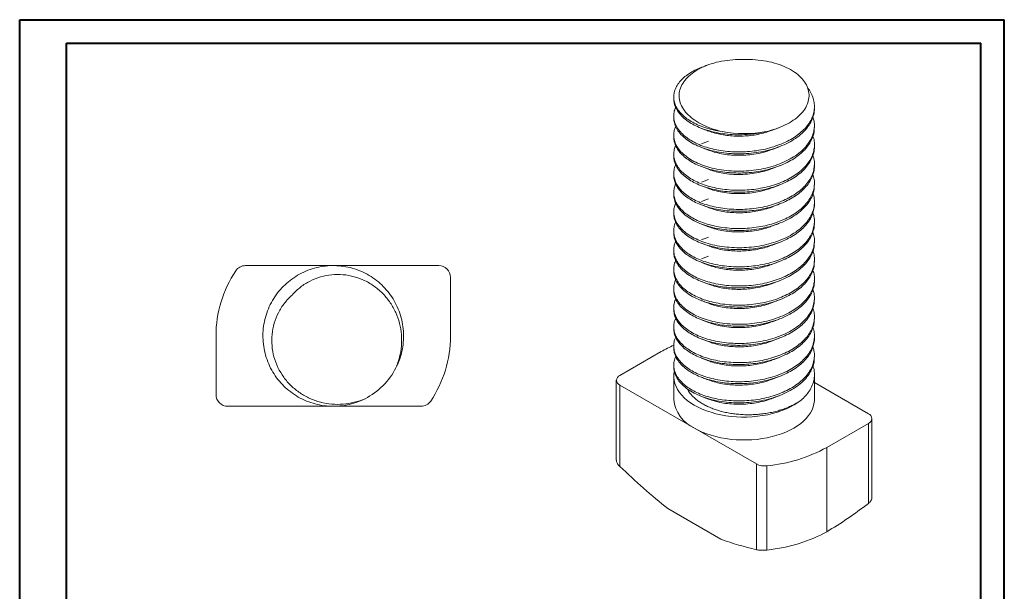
# Model space of a CAD drawing. Header units: millimetres. Extents: x 0 to 210, y 0 to 297.
# Tile 5 of 5: x 0 to 210, y 175 to 297. Entities that reach past the tile are written whole.
import ezdxf

# ---------------------------------------------------------------- set-up
doc = ezdxf.new("R2010")
doc.units = ezdxf.units.MM

msp = doc.modelspace()

# ---------------------------------------------------------------- linework, layer by layer
at = {"color": 7, "linetype": 'Continuous', "lineweight": 40}
for p, q in [((0.08, 0.21), (0.08, 297.21)), ((0.08, 297.21), (210.08, 297.21)), ((210.08, 0.21), (210.08, 297.21)), ((210.08, 292.21), (210.08, 297.21)), ((10.08, 292.21), (205.08, 292.21)), ((10.08, 5.21), (10.08, 292.21)), ((205.08, 5.21), (205.08, 292.21))]:
    msp.add_line(p, q, dxfattribs=at)
at = {"color": 7, "linetype": 'Continuous', "lineweight": 15}
for p, q in [((139.58, 280.76), (139.58, 280.35)), ((169.58, 278.31), (169.58, 278.72)), ((139.58, 276.68), (139.58, 276.27)), ((169.58, 274.23), (169.58, 274.63)), ((139.58, 272.59), (139.58, 272.18)), ((169.58, 270.14), (169.58, 270.55)), ((139.58, 268.51), (139.58, 268.1)), ((169.58, 266.06), (169.58, 266.47)), ((139.58, 264.43), (139.58, 264.02)), ((169.58, 261.98), (169.58, 262.39)), ((139.58, 260.34), (139.58, 259.94)), ((169.58, 257.89), (169.58, 258.3)), ((139.58, 256.26), (139.58, 255.85)), ((169.58, 253.81), (169.58, 254.22)), ((139.58, 252.18), (139.58, 251.77)), ((169.58, 249.73), (169.58, 250.14)), ((139.58, 248.1), (139.58, 247.69)), ((169.58, 245.65), (169.58, 246.05)), ((66.95, 244.78), (48.24, 244.78)), ((89.45, 244.78), (66.95, 244.78)), ((139.58, 244.01), (139.58, 243.61)), ((91.95, 229.71), (91.95, 242.28)), ((169.58, 241.56), (169.58, 241.97)), ((139.58, 239.93), (139.58, 239.52)), ((169.58, 237.48), (169.58, 237.89)), ((139.58, 235.85), (139.58, 235.44)), ((169.58, 233.4), (169.58, 233.81)), ((81.74, 232.26), (81.76, 232.19)), ((139.58, 231.77), (139.58, 231.36)), ((41.95, 229.78), (41.95, 217.28)), ((169.58, 229.32), (169.58, 229.72)), ((139.58, 227.68), (139.58, 227.27)), ((136.9, 226.46), (128.06, 221.35)), ((169.58, 225.23), (169.58, 225.64)), ((139.58, 223.6), (139.58, 223.19)), ((139.58, 221.15), (139.58, 216.25)), ((169.58, 221.15), (169.58, 221.56)), ((169.58, 216.25), (169.58, 221.15)), ((127.33, 220.33), (127.33, 203.33)), ((128.06, 219.31), (128.06, 201.97)), ((128.06, 219.31), (143.97, 210.13)), ((181.09, 213.19), (169.58, 219.84)), ((44.45, 214.78), (66.95, 214.78)), ((66.95, 214.78), (85.66, 214.78)), ((181.83, 195.16), (181.83, 212.17)), ((143.97, 210.13), (157.2, 202.49)), ((172.2, 206.02), (181.09, 211.15)), ((181.09, 194.08), (181.09, 211.15)), ((172.2, 206.02), (172.2, 188.05)), ((157.2, 184.21), (157.2, 202.49)), ((159.45, 202.09), (159.45, 184.13)), ((138.34, 192.97), (149.6, 186.46))]:
    msp.add_line(p, q, dxfattribs=at)
at = {"color": 7, "linetype": 'Continuous', "lineweight": 15, "flags": 128}
for points in [[(139.69, 222.23), (139.69, 222.22), (139.59, 221.57), (139.58, 220.91), (139.66, 220.26), (139.82, 219.62), (140.06, 218.98), (140.38, 218.35), (140.79, 217.74), (141.27, 217.15), (141.83, 216.58), (142.47, 216.04), (143.17, 215.53), (143.93, 215.05), (144.76, 214.6), (145.64, 214.19), (146.58, 213.83), (147.56, 213.5), (148.58, 213.21), (149.63, 212.98), (150.71, 212.78), (151.81, 212.64), (152.93, 212.54), (154.06, 212.5), (155.19, 212.5), (156.32, 212.55), (157.44, 212.65), (158.54, 212.8), (159.62, 212.99), (160.67, 213.24), (161.69, 213.53), (162.66, 213.86), (163.59, 214.23), (164.47, 214.64), (165.29, 215.09), (166.05, 215.57), (166.75, 216.09)], [(143.97, 210.13), (144.79, 209.69), (145.67, 209.28), (146.6, 208.92), (147.57, 208.6), (148.58, 208.31), (149.62, 208.08), (150.7, 207.89), (151.79, 207.74), (152.9, 207.65), (154.02, 207.6), (155.14, 207.6), (156.26, 207.65), (157.37, 207.74), (158.46, 207.89), (159.53, 208.08), (160.58, 208.31), (161.59, 208.6), (162.56, 208.92), (163.48, 209.28), (164.36, 209.69), (165.18, 210.13), (165.95, 210.6), (166.65, 211.11), (167.28, 211.64), (167.84, 212.2), (168.33, 212.79), (168.74, 213.39), (169.07, 214.01), (169.32, 214.64), (169.48, 215.28), (169.57, 215.93), (169.58, 216.25)]]:
    msp.add_lwpolyline(points, dxfattribs=at)
at = {"color": 7, "linetype": 'Continuous', "lineweight": 15}
for centre, radius, start, end in [((154.58, 298.4), 25.48, 259.4572, 280.5428), ((66.95, 229.78), 25, 146.251, 180), ((48.24, 242.28), 2.5, 90, 146.251), ((89.45, 242.28), 2.5, 0, 90), ((67.17, 229.71), 24.78, 326.1022, 0), ((150, 203.64), 26.31, 113.3035, 119.8585), ((66.95, 229.78), 15, 296.8895, 333.1105), ((128.45, 220.33), 1.09, 110.7834, 249.2166), ((44.45, 217.28), 2.5, 180, 270), ((85.66, 217.28), 2.5, 270, 326.1022), ((147.16, 217.05), 7.62, 186.0339, 245.2863), ((180.71, 212.17), 1.09, 290.7834, 69.2166), ((156.25, 235.18), 33.25, 275.5233, 298.6736), ((158.95, 205.85), 3.79, 242.4937, 277.5502)]:
    msp.add_arc(centre, radius, start, end, dxfattribs=at)
for points, knots in [([(154.58, 288.7), (153.77, 288.73), (152.96, 288.72), (151.36, 288.61), (150.56, 288.51), (149.02, 288.23), (148.29, 288.04), (146.87, 287.6), (146.19, 287.33), (144.34, 286.44), (143.28, 285.71), (141.69, 284.1), (141.15, 283.2), (140.77, 281.83), (140.72, 281.36), (140.75, 280.43), (140.83, 279.96), (141.13, 279.05), (141.36, 278.6), (141.92, 277.73), (142.27, 277.31), (143.08, 276.51), (143.56, 276.12), (144.6, 275.41), (145.17, 275.09), (146.39, 274.48), (147.05, 274.21), (148.44, 273.73), (149.16, 273.52), (149.91, 273.34)], [0, 0, 0, 0, 0.0625, 0.0625, 0.125, 0.125, 0.1875, 0.1875, 0.25, 0.25, 0.375, 0.375, 0.5, 0.5, 0.5625, 0.5625, 0.625, 0.625, 0.6875, 0.6875, 0.75, 0.75, 0.8125, 0.8125, 0.875, 0.875, 0.9375, 0.9375, 1, 1, 1, 1]), ([(159.24, 273.34), (160.75, 273.69), (162.13, 274.17), (164.6, 275.39), (165.64, 276.09), (166.88, 277.3), (167.23, 277.73), (167.8, 278.59), (168.02, 279.04), (168.32, 279.96), (168.41, 280.43), (168.44, 281.35), (168.39, 281.82), (168.14, 282.74), (167.94, 283.2), (167.41, 284.07), (167.08, 284.49), (165.87, 285.72), (164.84, 286.44), (162.96, 287.33), (162.29, 287.6), (160.88, 288.04), (160.14, 288.23), (158.59, 288.51), (157.81, 288.61), (156.21, 288.72), (155.39, 288.73), (154.58, 288.7)], [0, 0, 0, 0, 0.125, 0.125, 0.25, 0.25, 0.3125, 0.3125, 0.375, 0.375, 0.4375, 0.4375, 0.5, 0.5, 0.5625, 0.5625, 0.625, 0.625, 0.75, 0.75, 0.8125, 0.8125, 0.875, 0.875, 0.9375, 0.9375, 1, 1, 1, 1]), ([(149.91, 273.34), (149.27, 273.45), (147.98, 273.67), (146.21, 274.18), (144.63, 274.79), (143.26, 275.51), (142.08, 276.31), (141.1, 277.2), (140.35, 278.15), (139.84, 279.15), (139.58, 280.17), (139.56, 281.2), (139.79, 282.22), (140.26, 283.22), (140.98, 284.19), (141.93, 285.08), (143.08, 285.89), (144.28, 286.56), (145.15, 286.9), (145.53, 287.05)], [0, 0, 0, 0, 0.063117, 0.1259707, 0.1879814, 0.2460112, 0.3049357, 0.3646237, 0.4245789, 0.4842912, 0.5432628, 0.6012982, 0.6601252, 0.7197615, 0.7797132, 0.8394704, 0.8985332, 0.9565966, 1, 1, 1, 1]), ([(146.63, 287.49), (146.5, 287.44), (146.12, 287.29), (145.75, 287.15), (145.51, 287.06)], [0, 0, 0, 0, 0.348515, 1, 1, 1, 1]), ([(168.13, 282.68), (168.26, 282.51), (168.68, 281.98), (169.14, 281.03), (169.51, 279.85), (169.62, 278.66), (169.48, 277.47), (169.1, 276.29), (168.48, 275.14), (167.61, 274.04), (166.54, 273.02), (165.28, 272.11), (163.84, 271.29), (162.25, 270.58), (160.51, 269.98), (158.66, 269.52), (156.77, 269.2), (154.85, 269.03), (152.93, 269), (151.03, 269.1), (149.17, 269.35), (147.39, 269.74), (145.75, 270.25), (144.27, 270.88), (142.91, 271.64), (141.71, 272.53), (140.72, 273.54), (140.02, 274.63), (139.62, 275.76), (139.54, 276.9), (139.67, 277.82), (139.93, 278.34), (140.01, 278.49)], [0, 0, 0, 0, 0.015478, 0.049677, 0.08356, 0.116855, 0.150216, 0.184141, 0.218356, 0.25257, 0.286495, 0.319856, 0.353151, 0.387034, 0.421234, 0.455461, 0.489426, 0.522851, 0.556092, 0.58993, 0.624112, 0.658349, 0.692351, 0.725839, 0.759038, 0.796606, 0.834591, 0.872599, 0.910233, 0.947162, 0.98439, 1, 1, 1, 1]), ([(139.6, 280.35), (139.61, 280.05), (139.63, 279.36), (140.02, 278.31), (140.72, 277.22), (141.71, 276.2), (142.91, 275.31), (144.27, 274.56), (145.75, 273.93), (147.39, 273.42), (149.17, 273.03), (151.08, 272.77), (153.08, 272.66), (155.16, 272.72), (157.23, 272.92), (158.57, 273.2), (159.24, 273.34)], [0, 0, 0, 0, 0.059757, 0.135755, 0.212508, 0.289214, 0.365077, 0.432118, 0.499743, 0.568406, 0.637544, 0.706569, 0.780271, 0.852634, 0.925758, 1, 1, 1, 1]), ([(139.6, 276.27), (139.6, 276.01), (139.62, 275.37), (139.96, 274.35), (140.62, 273.26), (141.58, 272.23), (142.8, 271.3), (144.24, 270.48), (145.9, 269.79), (147.75, 269.24), (149.75, 268.85), (151.84, 268.63), (153.97, 268.58), (156.1, 268.71), (158.22, 269.01), (160.28, 269.5), (162.22, 270.15), (163.99, 270.95), (165.56, 271.88), (166.91, 272.93), (168.02, 274.09), (168.86, 275.35), (169.37, 276.65), (169.6, 277.65), (169.56, 278.2), (169.55, 278.31)], [0, 0, 0, 0, 0.030729, 0.076297, 0.122371, 0.168473, 0.214122, 0.258914, 0.304071, 0.349958, 0.396107, 0.442035, 0.487272, 0.532018, 0.577607, 0.623689, 0.669784, 0.715414, 0.760189, 0.805373, 0.851274, 0.897423, 0.943338, 0.988548, 1, 1, 1, 1]), ([(169.25, 276.45), (169.35, 276.17), (169.58, 275.46), (169.61, 274.29), (169.39, 272.98), (168.85, 271.67), (168.02, 270.42), (166.91, 269.25), (165.56, 268.2), (163.99, 267.28), (162.22, 266.48), (160.28, 265.82), (158.22, 265.34), (156.1, 265.03), (153.97, 264.91), (151.84, 264.95), (149.75, 265.17), (147.75, 265.56), (145.9, 266.11), (144.24, 266.8), (142.8, 267.62), (141.58, 268.55), (140.62, 269.58), (139.96, 270.68), (139.61, 271.77), (139.55, 272.84), (139.67, 273.71), (139.91, 274.22), (140, 274.4)], [0, 0, 0, 0, 0.025848, 0.065278, 0.105105, 0.145552, 0.186206, 0.226641, 0.266444, 0.305888, 0.346084, 0.38669, 0.427284, 0.467444, 0.506862, 0.546712, 0.587171, 0.627825, 0.668247, 0.708027, 0.747485, 0.787698, 0.82831, 0.868898, 0.909039, 0.944513, 0.980296, 1, 1, 1, 1]), ([(139.61, 272.18), (139.6, 272.01), (139.59, 271.49), (139.83, 270.63), (140.32, 269.62), (141.06, 268.67), (142.03, 267.78), (143.2, 266.97), (144.54, 266.26), (146.05, 265.66), (147.72, 265.17), (149.52, 264.81), (151.39, 264.58), (153.3, 264.5), (155.22, 264.56), (157.13, 264.76), (159.02, 265.1), (160.85, 265.59), (162.56, 266.21), (164.13, 266.95), (165.53, 267.78), (166.76, 268.72), (167.79, 269.75), (168.61, 270.86), (169.19, 272.03), (169.53, 273.15), (169.55, 273.89), (169.56, 274.23)], [0, 0, 0, 0, 0.021065, 0.061889, 0.103243, 0.144781, 0.186151, 0.227007, 0.267216, 0.307972, 0.349289, 0.390825, 0.432226, 0.473146, 0.513374, 0.55406, 0.595338, 0.636868, 0.678297, 0.719277, 0.75954, 0.800153, 0.841389, 0.882911, 0.924364, 0.965402, 1, 1, 1, 1]), ([(145.51, 274.05), (145.75, 273.95), (146.24, 273.77), (146.73, 273.58), (146.98, 273.48)], [0, 0, 0, 0, 0.500076, 1, 1, 1, 1]), ([(160.61, 273.66), (160.22, 273.52), (159.37, 273.2), (157.94, 272.83), (156.38, 272.55), (154.8, 272.4), (153.23, 272.36), (151.66, 272.44), (150.12, 272.62), (148.67, 272.93), (147.62, 273.23), (147.1, 273.44), (147, 273.49)], [0, 0, 0, 0, 0.090263, 0.201365, 0.311614, 0.420108, 0.528, 0.637836, 0.74879, 0.859925, 0.970295, 1, 1, 1, 1]), ([(160.61, 273.65), (160.88, 273.75), (161.33, 273.93), (161.78, 274.1), (161.96, 274.17)], [0, 0, 0, 0, 0.6098063, 1, 1, 1, 1]), ([(169.25, 272.38), (169.31, 272.22), (169.52, 271.67), (169.61, 270.72), (169.53, 269.53), (169.19, 268.35), (168.61, 267.19), (167.79, 266.08), (166.76, 265.04), (165.53, 264.11), (164.13, 263.27), (162.56, 262.54), (160.85, 261.92), (159.02, 261.43), (157.13, 261.08), (155.22, 260.88), (153.3, 260.83), (151.39, 260.91), (149.52, 261.13), (147.72, 261.49), (146.05, 261.98), (144.54, 262.59), (143.2, 263.3), (142.03, 264.1), (141.06, 264.99), (140.32, 265.95), (139.82, 266.95), (139.57, 267.97), (139.58, 269), (139.72, 269.79), (139.95, 270.23), (140.01, 270.34)], [0, 0, 0, 0, 0.014866, 0.050523, 0.085984, 0.122081, 0.158545, 0.195068, 0.23134, 0.267064, 0.30248, 0.338527, 0.374969, 0.4115, 0.447809, 0.483597, 0.518982, 0.554976, 0.591394, 0.627929, 0.664273, 0.700123, 0.735491, 0.77143, 0.80782, 0.844357, 0.880733, 0.916642, 0.952007, 0.987887, 1, 1, 1, 1]), ([(146.98, 271.29), (146.73, 271.2), (146.24, 271.01), (145.75, 270.82), (145.51, 270.73)], [0, 0, 0, 0, 0.499923, 1, 1, 1, 1]), ([(139.6, 268.1), (139.59, 268), (139.56, 267.57), (139.75, 266.78), (140.18, 265.78), (140.87, 264.81), (141.78, 263.9), (142.9, 263.07), (144.2, 262.34), (145.68, 261.71), (147.31, 261.19), (149.08, 260.8), (150.94, 260.54), (152.84, 260.43), (154.76, 260.45), (156.68, 260.61), (158.57, 260.92), (160.42, 261.38), (162.17, 261.97), (163.77, 262.68), (165.21, 263.49), (166.48, 264.4), (167.57, 265.42), (168.44, 266.51), (169.08, 267.66), (169.46, 268.84), (169.61, 269.68), (169.57, 270.11), (169.57, 270.14)], [0, 0, 0, 0, 0.011454, 0.052105, 0.093363, 0.134889, 0.176332, 0.217341, 0.257628, 0.298204, 0.339418, 0.380935, 0.4224, 0.463466, 0.50381, 0.544309, 0.585477, 0.626979, 0.668465, 0.709583, 0.750002, 0.79042, 0.831538, 0.873024, 0.914526, 0.955694, 0.996193, 1, 1, 1, 1]), ([(145.51, 269.96), (145.75, 269.87), (146.23, 269.69), (146.73, 269.5), (146.98, 269.4)], [0, 0, 0, 0, 0.500079, 1, 1, 1, 1]), ([(160.61, 269.58), (160.16, 269.41), (159.19, 269.06), (157.57, 268.67), (155.83, 268.4), (154.08, 268.28), (152.33, 268.3), (150.6, 268.46), (148.96, 268.78), (147.75, 269.1), (147.15, 269.35), (147, 269.41)], [0, 0, 0, 0, 0.104199, 0.227528, 0.349532, 0.469277, 0.590337, 0.713253, 0.836762, 0.959566, 1, 1, 1, 1]), ([(160.61, 269.57), (160.85, 269.66), (161.33, 269.84), (161.83, 270.03), (162.07, 270.13)], [0, 0, 0, 0, 0.499942, 1, 1, 1, 1]), ([(169.25, 268.31), (169.34, 268.05), (169.55, 267.41), (169.61, 266.36), (169.47, 265.17), (169.08, 263.99), (168.44, 262.84), (167.56, 261.74), (166.48, 260.73), (165.21, 259.82), (163.77, 259.01), (162.17, 258.3), (160.42, 257.7), (158.57, 257.25), (156.68, 256.94), (154.76, 256.77), (152.84, 256.75), (150.94, 256.87), (149.08, 257.12), (147.31, 257.51), (145.68, 258.03), (144.2, 258.67), (142.9, 259.4), (141.78, 260.22), (140.87, 261.13), (140.18, 262.1), (139.74, 263.11), (139.54, 264.13), (139.61, 265.16), (139.77, 265.88), (139.98, 266.25), (140, 266.29)], [0, 0, 0, 0, 0.02374, 0.0591875, 0.0947701, 0.1309409, 0.1674056, 0.2038556, 0.2399827, 0.2754949, 0.3110071, 0.3471342, 0.3835841, 0.4200489, 0.4562197, 0.4918023, 0.5272497, 0.5633304, 0.5997628, 0.6362396, 0.6724513, 0.708102, 0.7434982, 0.7795299, 0.8159418, 0.8524278, 0.8886779, 0.9243941, 0.9597527, 0.9957328, 1, 1, 1, 1]), ([(139.58, 264.02), (139.58, 264), (139.54, 263.65), (139.69, 262.94), (140.05, 261.93), (140.68, 260.95), (141.54, 260.03), (142.62, 259.18), (143.88, 258.42), (145.31, 257.77), (146.91, 257.22), (148.65, 256.79), (150.49, 256.51), (152.39, 256.36), (154.3, 256.35), (156.22, 256.48), (158.12, 256.75), (159.99, 257.18), (161.76, 257.74), (163.4, 258.42), (164.89, 259.21), (166.2, 260.1), (167.32, 261.08), (168.25, 262.16), (168.95, 263.3), (169.39, 264.48), (169.59, 265.4), (169.56, 265.93), (169.55, 266.06)], [0, 0, 0, 0, 0.001902, 0.042361, 0.083504, 0.124999, 0.166493, 0.207636, 0.248095, 0.288475, 0.329567, 0.371043, 0.412552, 0.453744, 0.494281, 0.534595, 0.575633, 0.617087, 0.658609, 0.699845, 0.740459, 0.780722, 0.821703, 0.863132, 0.904663, 0.945941, 0.986628, 1, 1, 1, 1]), ([(145.52, 265.88), (145.76, 265.79), (146.24, 265.6), (146.73, 265.41), (146.98, 265.32)], [0, 0, 0, 0, 0.500082, 1, 1, 1, 1]), ([(160.6, 265.5), (160.43, 265.43), (159.69, 265.12), (158.23, 264.73), (156.29, 264.36), (154.31, 264.2), (152.34, 264.21), (150.53, 264.39), (148.94, 264.7), (147.79, 265.01), (147.19, 265.25), (146.99, 265.33)], [0, 0, 0, 0, 0.041187, 0.180086, 0.317933, 0.453042, 0.588988, 0.727294, 0.838477, 0.949074, 1, 1, 1, 1]), ([(160.61, 265.49), (160.85, 265.58), (161.33, 265.76), (161.83, 265.95), (162.07, 266.05)], [0, 0, 0, 0, 0.499944, 1, 1, 1, 1]), ([(169.27, 264.24), (169.37, 263.88), (169.58, 263.14), (169.6, 261.99), (169.4, 260.8), (168.95, 259.63), (168.25, 258.49), (167.32, 257.41), (166.2, 256.42), (164.89, 255.53), (163.4, 254.74), (161.76, 254.06), (159.99, 253.5), (158.12, 253.08), (156.22, 252.8), (154.3, 252.67), (152.39, 252.68), (150.49, 252.83), (148.65, 253.12), (146.91, 253.54), (145.31, 254.09), (143.88, 254.75), (142.62, 255.5), (141.54, 256.35), (140.68, 257.28), (140.05, 258.26), (139.67, 259.27), (139.54, 260.29), (139.63, 261.28), (139.88, 261.9), (140, 262.19)], [0, 0, 0, 0, 0.032545, 0.067894, 0.103646, 0.139918, 0.176412, 0.212816, 0.248827, 0.284206, 0.319894, 0.356129, 0.392615, 0.429041, 0.465102, 0.500526, 0.536146, 0.572342, 0.608817, 0.645263, 0.681371, 0.716853, 0.752404, 0.788558, 0.825019, 0.861481, 0.897634, 0.933186, 0.968668, 1, 1, 1, 1]), ([(146.98, 263.13), (146.73, 263.03), (146.24, 262.84), (145.76, 262.66), (145.52, 262.57)], [0, 0, 0, 0, 0.499919, 1, 1, 1, 1]), ([(139.6, 259.94), (139.6, 259.85), (139.55, 259.38), (139.77, 258.54), (140.28, 257.42), (141.11, 256.36), (142.21, 255.38), (143.55, 254.51), (145.12, 253.76), (146.88, 253.14), (148.82, 252.67), (150.88, 252.38), (152.99, 252.25), (155.13, 252.3), (157.25, 252.52), (159.35, 252.92), (161.35, 253.5), (163.21, 254.24), (164.87, 255.11), (166.32, 256.1), (167.54, 257.21), (168.51, 258.43), (169.18, 259.72), (169.54, 260.91), (169.54, 261.67), (169.55, 261.98)], [0, 0, 0, 0, 0.010175, 0.055359, 0.10126, 0.147409, 0.193324, 0.238535, 0.283295, 0.328904, 0.374993, 0.421082, 0.466692, 0.511452, 0.556662, 0.602577, 0.648727, 0.694628, 0.739812, 0.784588, 0.830217, 0.876313, 0.922395, 0.967983, 1, 1, 1, 1]), ([(145.52, 261.8), (145.79, 261.69), (146.27, 261.51), (146.77, 261.32), (146.98, 261.23)], [0, 0, 0, 0, 0.562429, 1, 1, 1, 1]), ([(160.61, 261.41), (160.2, 261.26), (159.32, 260.93), (157.86, 260.57), (156.18, 260.27), (154.33, 260.12), (152.36, 260.13), (150.42, 260.32), (148.72, 260.67), (147.58, 260.99), (147.08, 261.2), (146.99, 261.24)], [0, 0, 0, 0, 0.095637, 0.206737, 0.316938, 0.45208, 0.588005, 0.726305, 0.865187, 0.975513, 1, 1, 1, 1]), ([(160.61, 261.4), (160.85, 261.49), (161.33, 261.68), (161.82, 261.87), (162.07, 261.96)], [0, 0, 0, 0, 0.499946, 1, 1, 1, 1]), ([(169.26, 260.16), (169.28, 260.11), (169.49, 259.62), (169.6, 258.68), (169.56, 257.36), (169.18, 256.04), (168.51, 254.76), (167.54, 253.54), (166.32, 252.43), (164.87, 251.43), (163.21, 250.56), (161.35, 249.83), (159.35, 249.25), (157.25, 248.84), (155.13, 248.62), (152.99, 248.58), (150.88, 248.7), (148.82, 249), (146.88, 249.46), (145.12, 250.08), (143.55, 250.83), (142.21, 251.71), (141.11, 252.68), (140.28, 253.75), (139.75, 254.86), (139.54, 256), (139.6, 257.1), (139.87, 257.79), (140, 258.12)], [0, 0, 0, 0, 0.0054893, 0.0452087, 0.0844978, 0.1245261, 0.1649875, 0.2054612, 0.2455252, 0.2848395, 0.3245124, 0.364815, 0.405336, 0.4456506, 0.4853469, 0.5246479, 0.5646942, 0.6051619, 0.6456296, 0.6856759, 0.7249769, 0.7646732, 0.8049878, 0.8455088, 0.8858114, 0.9254843, 0.9647987, 1, 1, 1, 1]), ([(146.98, 259.05), (146.73, 258.95), (146.23, 258.76), (145.75, 258.57), (145.51, 258.48)], [0, 0, 0, 0, 0.4999221, 1, 1, 1, 1]), ([(139.6, 255.85), (139.59, 255.77), (139.56, 255.35), (139.74, 254.58), (140.15, 253.58), (140.83, 252.6), (141.73, 251.69), (142.84, 250.86), (144.14, 250.12), (145.6, 249.49), (147.23, 248.96), (148.99, 248.56), (150.85, 248.3), (152.75, 248.18), (154.67, 248.2), (156.58, 248.35), (158.48, 248.66), (160.33, 249.11), (162.09, 249.69), (163.7, 250.4), (165.15, 251.2), (166.42, 252.11), (167.52, 253.12), (168.4, 254.21), (169.06, 255.36), (169.44, 256.54), (169.61, 257.39), (169.57, 257.84), (169.56, 257.89)], [0, 0, 0, 0, 0.009538, 0.050152, 0.091389, 0.132911, 0.174365, 0.215403, 0.255717, 0.296255, 0.337446, 0.378956, 0.420432, 0.461524, 0.501904, 0.542363, 0.583506, 0.625001, 0.666496, 0.707639, 0.748098, 0.788478, 0.82957, 0.871046, 0.912556, 0.953747, 0.994285, 1, 1, 1, 1]), ([(145.51, 257.72), (145.75, 257.62), (146.23, 257.44), (146.73, 257.25), (146.98, 257.15)], [0, 0, 0, 0, 0.500078, 1, 1, 1, 1]), ([(160.61, 257.32), (160.56, 257.3), (160.07, 257.09), (159.02, 256.78), (157.5, 256.41), (155.93, 256.17), (154.35, 256.05), (152.78, 256.04), (151.21, 256.15), (149.7, 256.37), (148.27, 256.7), (147.41, 257), (146.98, 257.15)], [0, 0, 0, 0, 0.01062, 0.121759, 0.232718, 0.342559, 0.450456, 0.558954, 0.669207, 0.780314, 0.891331, 1, 1, 1, 1]), ([(160.61, 257.32), (160.82, 257.4), (161.31, 257.59), (161.8, 257.77), (162.07, 257.88)], [0, 0, 0, 0, 0.4375363, 1, 1, 1, 1]), ([(169.25, 256.06), (169.34, 255.79), (169.55, 255.12), (169.61, 254.05), (169.46, 252.87), (169.05, 251.68), (168.4, 250.53), (167.52, 249.44), (166.42, 248.44), (165.15, 247.53), (163.7, 246.72), (162.09, 246.02), (160.33, 245.43), (158.48, 244.98), (156.58, 244.68), (154.67, 244.52), (152.75, 244.5), (150.85, 244.63), (148.99, 244.89), (147.23, 245.29), (145.6, 245.81), (144.14, 246.45), (142.84, 247.19), (141.73, 248.02), (140.83, 248.93), (140.15, 249.9), (139.73, 250.91), (139.54, 251.93), (139.62, 252.96), (139.78, 253.67), (139.98, 254.02), (140, 254.04)], [0, 0, 0, 0, 0.025503, 0.060915, 0.096525, 0.132709, 0.169172, 0.205606, 0.241702, 0.277173, 0.312713, 0.348854, 0.385304, 0.421754, 0.457896, 0.493436, 0.528907, 0.565003, 0.601437, 0.6379, 0.674084, 0.709694, 0.745106, 0.781155, 0.81757, 0.854044, 0.890267, 0.925943, 0.961311, 0.99731, 1, 1, 1, 1]), ([(139.58, 251.77), (139.6, 251.43), (139.65, 250.74), (140.03, 249.73), (140.64, 248.75), (141.5, 247.82), (142.56, 246.97), (143.81, 246.21), (145.24, 245.55), (146.83, 244.99), (148.56, 244.56), (150.4, 244.27), (152.3, 244.11), (154.21, 244.1), (156.13, 244.22), (158.03, 244.49), (159.9, 244.9), (161.68, 245.46), (163.33, 246.14), (164.82, 246.92), (166.14, 247.8), (167.28, 248.79), (168.21, 249.86), (168.92, 251), (169.38, 252.17), (169.58, 253.12), (169.56, 253.66), (169.55, 253.81)], [0, 0, 0, 0, 0.040418, 0.081536, 0.123022, 0.164524, 0.205692, 0.24619, 0.286534, 0.3276, 0.369065, 0.410581, 0.451795, 0.492371, 0.532657, 0.573667, 0.615109, 0.656635, 0.697893, 0.738544, 0.778787, 0.819738, 0.861154, 0.902687, 0.943986, 0.984708, 1, 1, 1, 1]), ([(145.52, 253.63), (145.76, 253.54), (146.24, 253.36), (146.73, 253.17), (146.98, 253.07)], [0, 0, 0, 0, 0.500081, 1, 1, 1, 1]), ([(160.6, 253.25), (160.45, 253.19), (159.79, 252.91), (158.5, 252.55), (156.78, 252.19), (155.03, 252), (153.27, 251.94), (151.53, 252.03), (149.84, 252.26), (148.3, 252.6), (147.4, 252.93), (146.99, 253.08)], [0, 0, 0, 0, 0.0371945, 0.1606895, 0.2835538, 0.4045287, 0.5242957, 0.6463399, 0.7696721, 0.8930044, 1, 1, 1, 1]), ([(160.61, 253.24), (160.85, 253.33), (161.33, 253.51), (161.83, 253.7), (162.07, 253.8)], [0, 0, 0, 0, 0.499944, 1, 1, 1, 1]), ([(169.27, 251.99), (169.37, 251.62), (169.58, 250.85), (169.6, 249.69), (169.39, 248.5), (168.92, 247.32), (168.21, 246.19), (167.28, 245.11), (166.14, 244.13), (164.82, 243.25), (163.33, 242.46), (161.68, 241.78), (159.9, 241.23), (158.03, 240.81), (156.13, 240.54), (154.21, 240.42), (152.3, 240.44), (150.4, 240.59), (148.56, 240.89), (146.83, 241.32), (145.24, 241.87), (143.81, 242.53), (142.56, 243.3), (141.5, 244.15), (140.64, 245.07), (140.03, 246.06), (139.66, 247.07), (139.54, 248.1), (139.64, 249.06), (139.88, 249.66), (140, 249.93)], [0, 0, 0, 0, 0.034304, 0.069653, 0.105447, 0.141748, 0.178255, 0.214659, 0.250654, 0.286027, 0.321758, 0.358023, 0.394524, 0.430951, 0.466998, 0.502409, 0.538074, 0.574301, 0.610792, 0.64724, 0.683335, 0.718797, 0.754395, 0.790581, 0.82706, 0.863525, 0.899667, 0.935194, 0.970721, 1, 1, 1, 1]), ([(146.98, 250.88), (146.73, 250.78), (146.24, 250.59), (145.76, 250.41), (145.52, 250.32)], [0, 0, 0, 0, 0.499918, 1, 1, 1, 1]), ([(169.27, 247.87), (169.3, 247.81), (169.48, 247.36), (169.59, 246.5), (169.58, 245.32), (169.3, 244.14), (168.77, 242.97), (168.01, 241.84), (167.02, 240.79), (165.84, 239.83), (164.48, 238.97), (162.95, 238.21), (161.27, 237.56), (159.46, 237.03), (157.58, 236.65), (155.67, 236.42), (153.76, 236.33), (151.84, 236.38), (149.96, 236.57), (148.14, 236.9), (146.44, 237.36), (144.88, 237.94), (143.5, 238.62), (142.29, 239.41), (141.27, 240.28), (140.48, 241.22), (139.92, 242.21), (139.61, 243.23), (139.55, 244.26), (139.67, 245.13), (139.91, 245.64), (140, 245.82)], [0, 0, 0, 0, 0.005905, 0.041769, 0.077188, 0.113199, 0.149648, 0.186231, 0.222636, 0.258561, 0.293969, 0.329923, 0.366344, 0.402927, 0.439362, 0.475345, 0.510757, 0.546652, 0.58304, 0.619621, 0.656084, 0.692123, 0.727551, 0.763384, 0.799739, 0.836315, 0.872802, 0.908894, 0.944353, 0.980122, 1, 1, 1, 1]), ([(139.6, 247.69), (139.6, 247.43), (139.62, 246.83), (139.92, 245.89), (140.47, 244.9), (141.27, 243.95), (142.29, 243.08), (143.5, 242.3), (144.88, 241.61), (146.44, 241.03), (148.14, 240.57), (149.96, 240.24), (151.84, 240.05), (153.76, 240.01), (155.67, 240.09), (157.58, 240.33), (159.46, 240.71), (161.27, 241.23), (162.95, 241.88), (164.48, 242.64), (165.84, 243.5), (167.02, 244.46), (168.01, 245.51), (168.78, 246.64), (169.29, 247.81), (169.56, 248.85), (169.55, 249.49), (169.55, 249.73)], [0, 0, 0, 0, 0.030724, 0.071704, 0.113133, 0.154663, 0.195941, 0.236627, 0.276855, 0.317775, 0.359176, 0.400711, 0.442028, 0.482785, 0.522993, 0.56385, 0.605219, 0.646757, 0.68811, 0.728934, 0.769138, 0.809929, 0.851265, 0.892802, 0.934188, 0.975076, 1, 1, 1, 1]), ([(145.52, 249.55), (145.76, 249.46), (146.24, 249.27), (146.73, 249.08), (146.98, 248.99)], [0, 0, 0, 0, 0.498386, 1, 1, 1, 1]), ([(160.61, 249.16), (160.18, 249), (159.27, 248.67), (157.79, 248.31), (156.23, 248.04), (154.65, 247.9), (153.08, 247.87), (151.51, 247.95), (149.98, 248.15), (148.54, 248.47), (147.54, 248.76), (147.06, 248.96), (146.99, 248.99)], [0, 0, 0, 0, 0.1009522, 0.2119892, 0.3220841, 0.4303422, 0.5383878, 0.6483452, 0.7593326, 0.8704105, 0.9806347, 1, 1, 1, 1]), ([(160.61, 249.15), (160.85, 249.25), (161.33, 249.43), (161.83, 249.62), (162.07, 249.71)], [0, 0, 0, 0, 0.499946, 1, 1, 1, 1]), ([(146.98, 246.8), (146.73, 246.7), (146.23, 246.51), (145.75, 246.33), (145.51, 246.23)], [0, 0, 0, 0, 0.499921, 1, 1, 1, 1]), ([(73.74, 216.41), (73.11, 216.12), (71.86, 215.55), (69.88, 215.03), (67.9, 214.77), (65.95, 214.78), (64.04, 215.03), (62.16, 215.53), (60.35, 216.27), (58.66, 217.24), (57.12, 218.4), (55.75, 219.75), (54.56, 221.26), (53.56, 222.93), (52.79, 224.72), (52.25, 226.6), (51.97, 228.51), (51.93, 230.42), (52.13, 232.34), (52.58, 234.23), (53.28, 236.05), (54.21, 237.77), (55.33, 239.34), (56.64, 240.74), (58.13, 241.96), (59.77, 243), (61.54, 243.82), (63.41, 244.4), (65.31, 244.74), (67.23, 244.82), (69.14, 244.67), (71.04, 244.26), (72.88, 243.61), (74.62, 242.72), (76.22, 241.63), (77.65, 240.36), (78.91, 238.91), (79.99, 237.29), (80.85, 235.54), (81.48, 233.69), (81.86, 231.79), (81.99, 229.88), (81.88, 227.96), (81.52, 226.06), (81.04, 224.49), (80.6, 223.61), (80.45, 223.32)], [0, 0, 0, 0, 0.024408, 0.048713, 0.072693, 0.095133, 0.11792, 0.141001, 0.164186, 0.187277, 0.210082, 0.232524, 0.255273, 0.278334, 0.301518, 0.324626, 0.347466, 0.369919, 0.392629, 0.415669, 0.438849, 0.461973, 0.484846, 0.507319, 0.529988, 0.553004, 0.57618, 0.599317, 0.622223, 0.644724, 0.66735, 0.690341, 0.71351, 0.73666, 0.759595, 0.782133, 0.804715, 0.82768, 0.85084, 0.874, 0.896964, 0.919546, 0.942084, 0.96502, 0.98817, 1, 1, 1, 1]), ([(169.25, 243.8), (169.31, 243.64), (169.52, 243.09), (169.61, 242.14), (169.53, 240.96), (169.19, 239.77), (168.61, 238.61), (167.79, 237.5), (166.76, 236.47), (165.53, 235.53), (164.08, 234.66), (162.38, 233.88), (160.45, 233.21), (158.4, 232.71), (156.28, 232.39), (154.15, 232.25), (152.02, 232.28), (149.92, 232.48), (147.91, 232.86), (146.05, 233.4), (144.38, 234.08), (142.91, 234.89), (141.68, 235.81), (140.69, 236.83), (140, 237.92), (139.61, 239.05), (139.55, 240.19), (139.68, 241.1), (139.93, 241.6), (140, 241.74)], [0, 0, 0, 0, 0.014879, 0.050566, 0.086056, 0.122184, 0.158678, 0.195232, 0.231535, 0.267289, 0.302735, 0.342844, 0.383399, 0.423979, 0.46416, 0.503587, 0.543335, 0.583725, 0.624347, 0.664773, 0.704591, 0.743978, 0.784106, 0.824668, 0.865242, 0.905406, 0.944818, 0.984589, 1, 1, 1, 1]), ([(139.6, 243.61), (139.61, 243.31), (139.63, 242.64), (140.01, 241.6), (140.69, 240.5), (141.68, 239.48), (142.91, 238.56), (144.38, 237.75), (146.05, 237.07), (147.91, 236.54), (149.92, 236.16), (152.02, 235.96), (154.15, 235.92), (156.28, 236.06), (158.4, 236.39), (160.45, 236.89), (162.38, 237.55), (164.08, 238.34), (165.53, 239.2), (166.76, 240.14), (167.79, 241.17), (168.61, 242.28), (169.19, 243.45), (169.53, 244.57), (169.55, 245.31), (169.56, 245.65)], [0, 0, 0, 0, 0.034599, 0.080226, 0.126319, 0.172398, 0.217984, 0.262728, 0.307963, 0.353888, 0.400035, 0.445919, 0.491074, 0.535863, 0.58151, 0.62761, 0.673681, 0.719246, 0.759513, 0.800131, 0.841372, 0.882898, 0.924356, 0.965398, 1, 1, 1, 1]), ([(145.51, 245.47), (145.75, 245.38), (146.24, 245.19), (146.73, 245), (146.98, 244.9)], [0, 0, 0, 0, 0.500077, 1, 1, 1, 1]), ([(160.61, 245.08), (160.54, 245.05), (160.02, 244.83), (158.95, 244.51), (157.42, 244.15), (155.85, 243.91), (154.28, 243.8), (152.7, 243.79), (151.14, 243.91), (149.63, 244.14), (148.22, 244.46), (147.39, 244.76), (146.98, 244.91)], [0, 0, 0, 0, 0.016012, 0.127162, 0.238086, 0.347849, 0.45567, 0.564269, 0.674582, 0.785704, 0.896691, 1, 1, 1, 1]), ([(160.61, 245.07), (160.87, 245.17), (161.35, 245.36), (161.84, 245.54), (162.07, 245.63)], [0, 0, 0, 0, 0.534417, 1, 1, 1, 1]), ([(80.33, 223), (80.97, 224.5), (81.36, 226.05), (81.62, 229.29), (81.49, 230.9), (80.88, 233.25), (80.61, 234.02), (79.95, 235.48), (79.56, 236.18), (78.65, 237.52), (78.14, 238.16), (77.03, 239.31), (76.42, 239.85), (75.11, 240.8), (74.41, 241.22), (72.97, 241.92), (72.21, 242.2), (69.86, 242.85), (68.25, 242.99), (65.82, 242.77), (65.03, 242.61), (63.49, 242.16), (62.73, 241.86), (61.29, 241.12), (60.61, 240.69), (59.35, 239.69), (58.76, 239.13), (58.22, 238.51)], [0, 0, 0, 0, 0.125, 0.125, 0.25, 0.25, 0.3125, 0.3125, 0.375, 0.375, 0.4375, 0.4375, 0.5, 0.5, 0.5625, 0.5625, 0.625, 0.625, 0.75, 0.75, 0.8125, 0.8125, 0.875, 0.875, 0.9375, 0.9375, 1, 1, 1, 1]), ([(139.58, 239.52), (139.6, 239.2), (139.64, 238.53), (140.01, 237.53), (140.61, 236.55), (141.45, 235.61), (142.51, 234.76), (143.75, 234), (145.17, 233.33), (146.75, 232.77), (148.48, 232.33), (150.31, 232.03), (152.21, 231.87), (154.12, 231.85), (156.11, 231.97), (158.16, 232.26), (160.22, 232.74), (162.17, 233.39), (163.94, 234.18), (165.52, 235.1), (166.87, 236.15), (167.99, 237.31), (168.84, 238.56), (169.36, 239.87), (169.6, 240.88), (169.56, 241.44), (169.55, 241.56)], [0, 0, 0, 0, 0.03848, 0.079575, 0.121054, 0.162567, 0.203762, 0.244302, 0.284619, 0.32566, 0.367117, 0.408642, 0.449882, 0.490498, 0.530764, 0.576328, 0.622399, 0.668497, 0.714143, 0.758931, 0.804085, 0.849968, 0.896113, 0.942038, 0.987271, 1, 1, 1, 1]), ([(160.61, 240.99), (160.85, 241.08), (161.33, 241.27), (161.83, 241.46), (162.07, 241.55)], [0, 0, 0, 0, 0.499943, 1, 1, 1, 1]), ([(169.26, 239.7), (169.35, 239.41), (169.58, 238.69), (169.61, 237.51), (169.38, 236.19), (168.83, 234.89), (167.99, 233.64), (166.87, 232.48), (165.52, 231.43), (163.94, 230.51), (162.17, 229.71), (160.22, 229.06), (158.16, 228.58), (156.11, 228.29), (154.12, 228.17), (152.21, 228.19), (150.31, 228.36), (148.48, 228.66), (146.75, 229.1), (145.17, 229.65), (143.75, 230.32), (142.51, 231.09), (141.45, 231.94), (140.61, 232.87), (140, 233.86), (139.65, 234.87), (139.54, 235.9), (139.64, 236.84), (139.89, 237.42), (140, 237.67)], [0, 0, 0, 0, 0.026885, 0.066276, 0.106098, 0.146529, 0.187154, 0.227549, 0.2673, 0.306732, 0.346917, 0.387501, 0.42806, 0.468174, 0.503623, 0.539381, 0.575688, 0.612245, 0.648743, 0.684875, 0.720368, 0.756059, 0.792326, 0.828873, 0.86539, 0.90157, 0.937121, 0.972743, 1, 1, 1, 1]), ([(145.52, 241.38), (145.75, 241.29), (146.23, 241.11), (146.73, 240.92), (146.98, 240.82)], [0, 0, 0, 0, 0.50008, 1, 1, 1, 1]), ([(160.61, 241), (160.07, 240.8), (158.93, 240.39), (157.18, 240.02), (155.48, 239.79), (153.9, 239.7), (152.33, 239.73), (150.77, 239.87), (149.28, 240.13), (148, 240.45), (147.29, 240.72), (146.99, 240.83)], [0, 0, 0, 0, 0.125879, 0.264317, 0.373648, 0.48124, 0.590302, 0.700869, 0.812023, 0.922815, 1, 1, 1, 1]), ([(58.22, 238.51), (57.61, 237.98), (57.05, 237.4), (56.05, 236.13), (55.61, 235.44), (54.88, 234.01), (54.58, 233.26), (54.12, 231.71), (53.97, 230.91), (53.75, 228.51), (53.89, 226.86), (54.74, 223.77), (55.46, 222.28), (56.88, 220.33), (57.41, 219.72), (58.58, 218.6), (59.2, 218.09), (60.53, 217.19), (61.25, 216.79), (62.72, 216.13), (63.47, 215.86), (65.03, 215.45), (65.83, 215.32), (67.44, 215.18), (68.24, 215.18), (69.85, 215.31), (70.65, 215.44), (72.22, 215.83), (72.99, 216.09), (73.74, 216.41)], [0, 0, 0, 0, 0.0625, 0.0625, 0.125, 0.125, 0.1875, 0.1875, 0.25, 0.25, 0.375, 0.375, 0.5, 0.5, 0.5625, 0.5625, 0.625, 0.625, 0.6875, 0.6875, 0.75, 0.75, 0.8125, 0.8125, 0.875, 0.875, 0.9375, 0.9375, 1, 1, 1, 1]), ([(139.6, 235.44), (139.6, 235.2), (139.61, 234.61), (139.9, 233.69), (140.44, 232.69), (141.23, 231.75), (142.24, 230.87), (143.44, 230.09), (144.81, 229.39), (146.36, 228.81), (148.06, 228.34), (149.87, 228.01), (151.75, 227.81), (153.66, 227.76), (155.58, 227.84), (157.49, 228.07), (159.37, 228.44), (161.18, 228.96), (162.87, 229.6), (164.41, 230.36), (165.78, 231.21), (166.97, 232.16), (167.97, 233.21), (168.74, 234.34), (169.27, 235.51), (169.55, 236.56), (169.55, 237.22), (169.55, 237.48)], [0, 0, 0, 0, 0.028789, 0.069739, 0.111155, 0.152688, 0.193986, 0.234708, 0.274923, 0.315812, 0.357198, 0.398735, 0.44007, 0.480861, 0.521065, 0.561889, 0.603242, 0.64478, 0.68615, 0.727006, 0.767214, 0.807971, 0.849288, 0.890824, 0.932225, 0.973144, 1, 1, 1, 1]), ([(145.52, 237.3), (145.73, 237.22), (146.21, 237.04), (146.7, 236.85), (146.98, 236.74)], [0, 0, 0, 0, 0.4375259, 1, 1, 1, 1]), ([(160.61, 236.91), (160.85, 237), (161.33, 237.18), (161.83, 237.37), (162.07, 237.47)], [0, 0, 0, 0, 0.499945, 1, 1, 1, 1]), ([(169.27, 235.63), (169.3, 235.54), (169.49, 235.08), (169.59, 234.2), (169.57, 233.02), (169.28, 231.83), (168.74, 230.66), (167.97, 229.54), (166.97, 228.49), (165.78, 227.53), (164.41, 226.68), (162.87, 225.93), (161.18, 225.28), (159.37, 224.77), (157.49, 224.39), (155.58, 224.16), (153.66, 224.08), (151.75, 224.14), (149.87, 224.33), (148.06, 224.67), (146.36, 225.14), (144.81, 225.72), (143.44, 226.41), (142.24, 227.2), (141.23, 228.07), (140.44, 229.02), (139.9, 230.01), (139.6, 231.03), (139.55, 232.06), (139.68, 232.91), (139.92, 233.41), (140, 233.58)], [0, 0, 0, 0, 0.007703, 0.043527, 0.078947, 0.114976, 0.15143, 0.188001, 0.224381, 0.260266, 0.295669, 0.331643, 0.368069, 0.404642, 0.441053, 0.476998, 0.512398, 0.548313, 0.584709, 0.621282, 0.657722, 0.693724, 0.729133, 0.764988, 0.801351, 0.83792, 0.874386, 0.910442, 0.945876, 0.981668, 1, 1, 1, 1]), ([(160.61, 236.92), (160.21, 236.77), (159.29, 236.42), (157.72, 236.04), (155.98, 235.75), (154.23, 235.62), (152.47, 235.63), (150.75, 235.78), (149.1, 236.08), (147.83, 236.41), (147.19, 236.67), (147, 236.75)], [0, 0, 0, 0, 0.093808, 0.217165, 0.339308, 0.459152, 0.579974, 0.702754, 0.826239, 0.94913, 1, 1, 1, 1]), ([(139.61, 231.36), (139.6, 231.2), (139.58, 230.69), (139.81, 229.85), (140.29, 228.84), (141.02, 227.88), (141.98, 226.99), (143.14, 226.18), (144.47, 225.47), (145.98, 224.86), (147.64, 224.36), (149.43, 223.99), (151.3, 223.76), (153.21, 223.67), (155.13, 223.72), (157.04, 223.92), (158.93, 224.25), (160.76, 224.74), (162.48, 225.35), (164.06, 226.08), (165.47, 226.91), (166.7, 227.85), (167.75, 228.87), (168.58, 229.98), (169.17, 231.14), (169.52, 232.29), (169.55, 233.04), (169.57, 233.4)], [0, 0, 0, 0, 0.019139, 0.05993, 0.101265, 0.142803, 0.184189, 0.225078, 0.265294, 0.306015, 0.347314, 0.388847, 0.430263, 0.471213, 0.511456, 0.552106, 0.593364, 0.63489, 0.676332, 0.717341, 0.757627, 0.798203, 0.839417, 0.880933, 0.922398, 0.963463, 1, 1, 1, 1]), ([(145.51, 233.22), (145.76, 233.13), (146.24, 232.94), (146.73, 232.75), (146.98, 232.66)], [0, 0, 0, 0, 0.500075, 1, 1, 1, 1]), ([(160.61, 232.82), (160.85, 232.92), (161.33, 233.1), (161.82, 233.29), (162.07, 233.38)], [0, 0, 0, 0, 0.499947, 1, 1, 1, 1]), ([(169.25, 231.56), (169.32, 231.38), (169.52, 230.81), (169.61, 229.84), (169.52, 228.65), (169.17, 227.47), (168.58, 226.31), (167.75, 225.2), (166.7, 224.17), (165.47, 223.24), (164.06, 222.41), (162.48, 221.68), (160.76, 221.06), (158.93, 220.58), (157.04, 220.24), (155.13, 220.05), (153.21, 220), (151.3, 220.09), (149.43, 220.32), (147.64, 220.69), (145.98, 221.18), (144.47, 221.79), (143.14, 222.51), (141.98, 223.32), (141.02, 224.21), (140.29, 225.17), (139.8, 226.17), (139.56, 227.19), (139.58, 228.22), (139.73, 229), (139.95, 229.43), (140.01, 229.52)], [0, 0, 0, 0, 0.016648, 0.052263, 0.087742, 0.123855, 0.16032, 0.19683, 0.233074, 0.268757, 0.304185, 0.340249, 0.376693, 0.413212, 0.449494, 0.485243, 0.520633, 0.556645, 0.593067, 0.629592, 0.66591, 0.701721, 0.737088, 0.773046, 0.809441, 0.84597, 0.882321, 0.918193, 0.953549, 0.98945, 1, 1, 1, 1]), ([(160.61, 232.83), (160.15, 232.66), (159.16, 232.3), (157.52, 231.92), (155.71, 231.64), (153.8, 231.53), (151.84, 231.58), (149.92, 231.82), (148.29, 232.19), (147.37, 232.52), (146.99, 232.66)], [0, 0, 0, 0, 0.1079458, 0.2312733, 0.3532406, 0.487947, 0.6246818, 0.7633267, 0.9020596, 1, 1, 1, 1]), ([(139.6, 227.27), (139.59, 227.19), (139.56, 226.77), (139.74, 226.01), (140.15, 225), (140.83, 224.03), (141.73, 223.11), (142.84, 222.28), (144.14, 221.55), (145.6, 220.91), (147.23, 220.38), (148.99, 219.98), (150.85, 219.72), (152.75, 219.6), (154.67, 219.62), (156.58, 219.77), (158.48, 220.08), (160.33, 220.53), (162.09, 221.11), (163.7, 221.82), (165.15, 222.63), (166.42, 223.53), (167.52, 224.54), (168.4, 225.63), (169.06, 226.78), (169.44, 227.96), (169.61, 228.81), (169.57, 229.26), (169.56, 229.32)], [0, 0, 0, 0, 0.009538, 0.050152, 0.091389, 0.132911, 0.174365, 0.215403, 0.255717, 0.296255, 0.337446, 0.378956, 0.420432, 0.461524, 0.501904, 0.542363, 0.583506, 0.625001, 0.666496, 0.707639, 0.748098, 0.788478, 0.82957, 0.871046, 0.912556, 0.953747, 0.994285, 1, 1, 1, 1]), ([(145.51, 229.14), (145.75, 229.04), (146.23, 228.86), (146.73, 228.67), (146.98, 228.57)], [0, 0, 0, 0, 0.500079, 1, 1, 1, 1]), ([(160.61, 228.74), (160.85, 228.83), (161.33, 229.02), (161.83, 229.21), (162.07, 229.3)], [0, 0, 0, 0, 0.499942, 1, 1, 1, 1]), ([(169.25, 227.49), (169.34, 227.21), (169.55, 226.54), (169.61, 225.47), (169.46, 224.29), (169.05, 223.11), (168.4, 221.96), (167.52, 220.86), (166.42, 219.86), (165.15, 218.95), (163.7, 218.14), (162.09, 217.44), (160.33, 216.85), (158.48, 216.4), (156.58, 216.1), (154.67, 215.94), (152.75, 215.93), (150.85, 216.05), (148.99, 216.31), (147.23, 216.71), (145.6, 217.23), (144.14, 217.87), (142.84, 218.61), (141.73, 219.44), (140.83, 220.35), (140.15, 221.32), (139.72, 222.33), (139.55, 223.35), (139.6, 224.41), (139.86, 225.11), (140, 225.47)], [0, 0, 0, 0, 0.025499, 0.060907, 0.096511, 0.132689, 0.169148, 0.205576, 0.241667, 0.277133, 0.312668, 0.348804, 0.385249, 0.421694, 0.45783, 0.493365, 0.52883, 0.564922, 0.60135, 0.637808, 0.673987, 0.709591, 0.744999, 0.781042, 0.817452, 0.85392, 0.890139, 0.92581, 0.961173, 1, 1, 1, 1]), ([(160.6, 228.75), (160.4, 228.67), (159.74, 228.4), (158.52, 228.06), (156.98, 227.74), (155.4, 227.53), (153.83, 227.45), (152.25, 227.48), (150.7, 227.63), (149.21, 227.89), (147.96, 228.21), (147.27, 228.48), (146.99, 228.58)], [0, 0, 0, 0, 0.047606, 0.158784, 0.269465, 0.378727, 0.486325, 0.595497, 0.706131, 0.817307, 0.928076, 1, 1, 1, 1]), ([(139.6, 223.19), (139.59, 223.12), (139.55, 222.66), (139.76, 221.82), (140.26, 220.71), (141.08, 219.64), (142.18, 218.66), (143.51, 217.79), (145.07, 217.03), (146.82, 216.41), (148.76, 215.94), (150.82, 215.64), (152.93, 215.51), (155.07, 215.55), (157.19, 215.77), (159.29, 216.17), (161.3, 216.74), (163.16, 217.47), (164.82, 218.34), (166.28, 219.33), (167.51, 220.44), (168.49, 221.65), (169.16, 222.94), (169.53, 224.14), (169.54, 224.91), (169.55, 225.23)], [0, 0, 0, 0, 0.008899, 0.054055, 0.099942, 0.146092, 0.19202, 0.237257, 0.282003, 0.327592, 0.373674, 0.41977, 0.465399, 0.510175, 0.555359, 0.60126, 0.647409, 0.693324, 0.738535, 0.783295, 0.828904, 0.874993, 0.921082, 0.966692, 1, 1, 1, 1]), ([(145.52, 225.05), (145.76, 224.96), (146.24, 224.78), (146.73, 224.59), (146.98, 224.49)], [0, 0, 0, 0, 0.500082, 1, 1, 1, 1]), ([(160.61, 224.66), (160.85, 224.75), (161.33, 224.93), (161.83, 225.12), (162.07, 225.22)], [0, 0, 0, 0, 0.499944, 1, 1, 1, 1]), ([(160.6, 224.67), (160.29, 224.55), (159.51, 224.25), (158.16, 223.89), (156.6, 223.59), (155.03, 223.42), (153.45, 223.37), (151.88, 223.43), (150.34, 223.6), (148.87, 223.89), (147.75, 224.19), (147.16, 224.43), (146.99, 224.5)], [0, 0, 0, 0, 0.074337, 0.185454, 0.29585, 0.404616, 0.512291, 0.621863, 0.732683, 0.843819, 0.954324, 1, 1, 1, 1]), ([(169.25, 223.42), (169.28, 223.35), (169.5, 222.85), (169.6, 221.9), (169.55, 220.58), (169.17, 219.26), (168.53, 218.06), (167.72, 217), (167.07, 216.39), (166.75, 216.09)], [0, 0, 0, 0, 0.028451, 0.200407, 0.37065, 0.544122, 0.719419, 0.860184, 1, 1, 1, 1]), ([(145.52, 220.97), (145.79, 220.87), (146.28, 220.68), (146.77, 220.49), (146.98, 220.41)], [0, 0, 0, 0, 0.5623988, 1, 1, 1, 1]), ([(160.59, 220.6), (160.29, 220.47), (159.41, 220.12), (157.92, 219.75), (156.23, 219.46), (154.65, 219.32), (153.08, 219.29), (151.51, 219.37), (149.98, 219.57), (148.54, 219.89), (147.54, 220.18), (147.06, 220.38), (146.99, 220.41)], [0, 0, 0, 0, 0.072962, 0.211791, 0.321926, 0.430224, 0.538309, 0.648306, 0.759334, 0.870452, 0.980717, 1, 1, 1, 1]), ([(160.61, 220.58), (160.85, 220.67), (161.33, 220.85), (161.82, 221.04), (162.07, 221.14)], [0, 0, 0, 0, 0.499946, 1, 1, 1, 1]), ([(166.75, 216.09), (166.48, 215.91), (165.94, 215.55), (165.03, 215.05), (164.04, 214.59), (162.99, 214.18), (161.89, 213.84), (160.76, 213.55), (159.56, 213.31), (158.35, 213.14), (157.14, 213.03), (155.93, 212.98), (154.7, 212.99), (153.49, 213.06), (152.3, 213.19), (151.15, 213.37), (150.01, 213.62), (148.93, 213.92), (147.92, 214.27), (146.99, 214.66), (146.1, 215.09), (145.28, 215.57), (144.54, 216.08), (143.89, 216.63), (143.31, 217.21), (142.84, 217.81), (142.55, 218.26), (142.44, 218.5), (142.42, 218.54)], [0, 0, 0, 0, 0.040835, 0.081944, 0.123953, 0.166291, 0.206779, 0.247563, 0.289281, 0.331322, 0.370834, 0.410621, 0.451279, 0.492246, 0.531308, 0.570664, 0.610954, 0.651567, 0.689067, 0.727238, 0.765409, 0.804275, 0.84177, 0.880011, 0.918252, 0.957271, 0.99287, 1, 1, 1, 1]), ([(145.51, 216.89), (145.75, 216.8), (146.23, 216.61), (146.73, 216.42), (146.98, 216.33)], [0, 0, 0, 0, 0.500077, 1, 1, 1, 1]), ([(160.6, 216.51), (160.43, 216.44), (159.76, 216.15), (158.45, 215.79), (156.73, 215.44), (154.98, 215.25), (153.22, 215.2), (151.48, 215.29), (149.79, 215.52), (148.27, 215.87), (147.39, 216.19), (146.99, 216.33)], [0, 0, 0, 0, 0.040581, 0.164107, 0.286965, 0.407899, 0.527737, 0.649866, 0.773247, 0.896591, 1, 1, 1, 1]), ([(160.61, 216.49), (160.82, 216.57), (161.31, 216.76), (161.8, 216.95), (162.07, 217.05)], [0, 0, 0, 0, 0.437542, 1, 1, 1, 1]), ([(128.06, 201.97), (127.97, 202.06), (127.78, 202.25), (127.57, 202.55), (127.42, 202.85), (127.34, 203.11), (127.34, 203.27), (127.34, 203.33)], [0, 0, 0, 0, 0.213748, 0.433458, 0.647291, 0.867843, 1, 1, 1, 1]), ([(138.34, 192.97), (136.59, 194.33), (134.86, 195.8), (131.45, 198.83), (129.75, 200.39), (128.06, 201.97)], [0, 0, 0, 0, 0.5, 0.5, 1, 1, 1, 1]), ([(181.82, 195.16), (181.82, 195.14), (181.83, 195.04), (181.77, 194.87), (181.65, 194.64), (181.48, 194.43), (181.29, 194.24), (181.16, 194.14), (181.09, 194.08)], [0, 0, 0, 0, 0.074393, 0.290121, 0.49157, 0.698947, 0.848339, 1, 1, 1, 1]), ([(172.2, 188.05), (170.46, 187.04), (168.5, 186.21), (165.26, 185.21), (164.13, 184.92), (161.83, 184.45), (160.65, 184.26), (159.45, 184.13)], [0, 0, 0, 0, 0.5, 0.5, 0.75, 0.75, 1, 1, 1, 1]), ([(159.45, 184.13), (159.04, 184.08), (158.62, 184.07), (157.84, 184.1), (157.49, 184.14), (157.2, 184.21)], [0, 0, 0, 0, 0.5, 0.5, 1, 1, 1, 1])]:
    msp.add_open_spline(points, degree=3, knots=knots, dxfattribs=at)
for points in [[(181.09, 194.08), (178.13, 191.8), (175.17, 189.76), (172.2, 188.05)], [(157.2, 184.21), (154.7, 184.81), (152.18, 185.5), (149.6, 186.46)]]:
    msp.add_open_spline(points, degree=3, dxfattribs=at)

doc.saveas('drawing.dxf')
